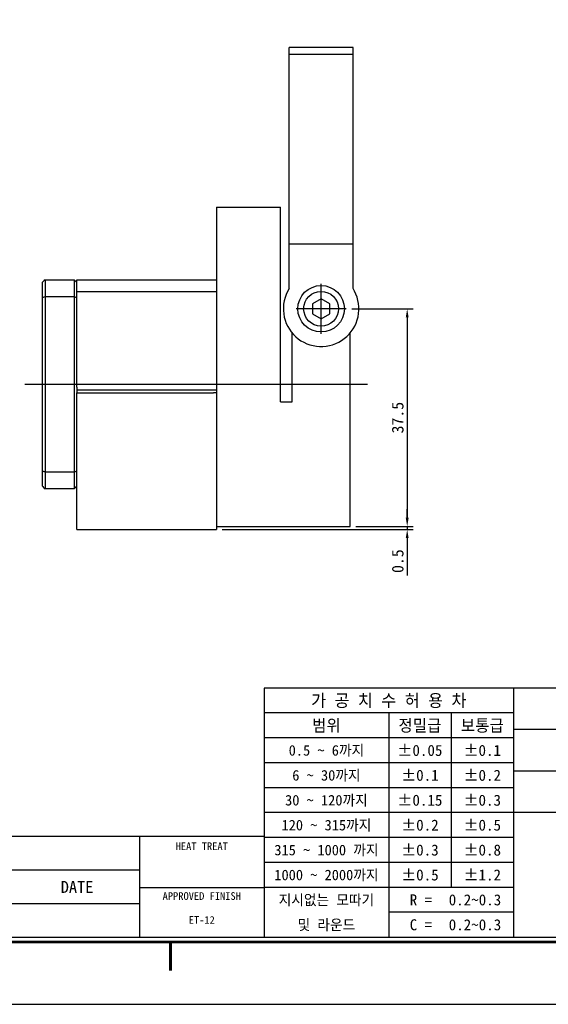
# Model space of a CAD drawing. Header units: millimetres. Extents: x 6885 to 7375, y -821 to -475.
# Tile 2 of 3: x 7107 to 7198, y -821 to -652. Entities that reach past the tile are written whole.
import ezdxf
from ezdxf.enums import TextEntityAlignment as Align

# ---------------------------------------------------------------- set-up
doc = ezdxf.new("R2010")
doc.units = ezdxf.units.MM
doc.header["$LTSCALE"] = 5
doc.linetypes.add('CENTER2', pattern=[28.575000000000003, 19.05, -3.175, 3.175, -3.175])
for name, color, linetype in [('OUTLINE', 7, 'Continuous'), ('가는실선', 1, 'Continuous'), ('외형선', 3, 'Continuous'), ('중심선', 1, 'CENTER2')]:
    doc.layers.add(name, color=color, linetype=linetype)
doc.styles.add('H', font='txt')
doc.dimstyles.new('1', dxfattribs={"dimtxt": 2, "dimasz": 1.5, "dimexe": 1, "dimexo": 1, "dimgap": 0.6, "dimtad": 1, "dimdec": 3, "dimdsep": 46, "dimtxsty": 'H', "dimcen": 2.5, "dimclrd": 1, "dimclre": 1, "dimclrt": 3, "dimazin": 2, "dimtfac": 1, "dimtdec": 3, "dimtmove": 0, "dimatfit": 3, "dimfxl": 1, "dimtzin": 0, "dimarcsym": 0})

# ---------------------------------------------------------------- blocks, each defined once
blk = doc.blocks.new('*D90')
at = {"layer": 'Defpoints', "color": 0}
for p in [(7163.43685935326, -738.8011361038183), (7140.43685935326, -739.3011361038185), (7173.251624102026, -739.3011361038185)]:
    blk.add_point(p, dxfattribs=at)
at = {"layer": '외형선', "color": 1, "lineweight": -2}
for p, q in [((7173.251624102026, -737.3011361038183), (7173.251624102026, -735.8011361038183)), ((7164.43685935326, -738.8011361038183), (7174.251624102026, -738.8011361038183)), ((7173.251624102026, -738.8011361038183), (7173.251624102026, -739.3011361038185)), ((7141.43685935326, -739.3011361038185), (7174.251624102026, -739.3011361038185)), ((7173.251624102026, -740.8011361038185), (7173.251624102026, -747.2108564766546))]:
    blk.add_line(p, q, dxfattribs=at)
at = {"layer": '외형선', "color": 1}
for points in [[(7173.001624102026, -737.3011361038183), (7173.501624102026, -737.3011361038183), (7173.251624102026, -738.8011361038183)], [(7173.501624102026, -740.8011361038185), (7173.001624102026, -740.8011361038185), (7173.251624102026, -739.3011361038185)]]:
    blk.add_solid(points, dxfattribs=at)
at = {"layer": '외형선', "color": 3, "insert": (7171.626324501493, -744.7559962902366), "char_height": 2, "attachment_point": 5, "rotation": 90, "style": 'H'}
blk.add_mtext('0.5', dxfattribs=at)
blk = doc.blocks.new('*D91')
at = {"layer": 'Defpoints', "color": 0}
for p in [(7162.73685935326, -701.3011361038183), (7163.43685935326, -738.8011361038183), (7173.251624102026, -738.8011361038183)]:
    blk.add_point(p, dxfattribs=at)
at = {"layer": '외형선', "color": 1, "lineweight": -2}
for p, q in [((7163.73685935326, -701.3011361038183), (7174.251624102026, -701.3011361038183)), ((7173.251624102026, -702.8011361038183), (7173.251624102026, -737.3011361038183)), ((7164.43685935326, -738.8011361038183), (7174.251624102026, -738.8011361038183))]:
    blk.add_line(p, q, dxfattribs=at)
at = {"layer": '외형선', "color": 1}
for points in [[(7173.501624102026, -702.8011361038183), (7173.001624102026, -702.8011361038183), (7173.251624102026, -701.3011361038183)], [(7173.001624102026, -737.3011361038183), (7173.501624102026, -737.3011361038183), (7173.251624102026, -738.8011361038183)]]:
    blk.add_solid(points, dxfattribs=at)
at = {"layer": '외형선', "color": 3, "insert": (7171.624992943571, -720.0511361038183), "char_height": 2, "attachment_point": 5, "rotation": 90, "style": 'H'}
blk.add_mtext('37.5', dxfattribs=at)
blk = doc.blocks.new('A4도각')
at = {"layer": '가는실선'}
for p, q in [((186, 33), (186, 7)), ((186, 30.39999999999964), (160, 30.39999999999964)), ((173, 30.39999999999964), (173, 7)), ((179.5, 30.39999999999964), (179.5, 12.19999999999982)), ((186, 27.80000000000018), (160, 27.80000000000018)), ((231, 28.66666666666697), (186, 28.66666666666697)), ((186, 25.19999999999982), (160, 25.19999999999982)), ((231, 24.33333333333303), (186, 24.33333333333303)), ((186, 22.60000000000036), (160, 22.60000000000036)), ((186, 20), (160, 20)), ((290, 20), (186, 20)), ((186, 17.39999999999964), (160, 17.39999999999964)), ((186, 14.80000000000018), (160, 14.80000000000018)), ((147, 14), (62, 14)), ((147, 12.19999999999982), (160, 12.19999999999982)), ((186, 12.19999999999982), (160, 12.19999999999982)), ((186, 9.600000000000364), (173, 9.600000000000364))]:
    blk.add_line(p, q, dxfattribs=at)
at = {"layer": '외형선'}
for p, q in [((290, 33), (160, 33)), ((160, 33), (160, 7)), ((160, 17.5), (62, 17.5)), ((147, 17.5), (147, 7)), ((147, 10.5), (62, 10.5))]:
    blk.add_line(p, q, dxfattribs=at)
at = {"layer": '외형선', "color": 0}
blk.add_lwpolyline([(297, 210), (0, 210), (0, 0), (297, 0)], close=True, dxfattribs=at)
at = {"layer": '외형선', "const_width": 0.25}
blk.add_lwpolyline([(290.5, 6.5), (290.5, 203.5), (10, 203.5), (10, 6.5)], close=True, dxfattribs=at)
at = {"layer": '외형선'}
blk.add_lwpolyline([(290, 7), (290, 203), (10.5, 203), (10.5, 7)], close=True, dxfattribs=at)
at = {"layer": '외형선', "const_width": 0.3}
blk.add_lwpolyline([(150.25, 6.5), (150.25, 3.5)], dxfattribs=at)
at = {"color": 3}
for s, height, p in [('가 공 치 수 허 용 차', 1.3, (173, 31.69999999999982)), ('범위', 1.25, (166.5, 29.10000000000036)), ('정밀급', 1.25, (176.25, 29.10000000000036)), ('보통급', 1.25, (182.75, 29.10000000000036)), ('0.5 ~ 6까지', 1.1, (166.5, 26.5)), ('%%P0.05', 1.15, (176.25, 26.5)), ('%%P0.1', 1.15, (182.75, 26.5)), ('6 ~ 30까지', 1.1, (166.5, 23.89999999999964)), ('%%P0.1', 1.15, (176.25, 23.89999999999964)), ('%%P0.2', 1.15, (182.75, 23.89999999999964)), ('30 ~ 120까지', 1.1, (166.5, 21.30000000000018)), ('%%P0.15', 1.15, (176.25, 21.30000000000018)), ('%%P0.3', 1.15, (182.75, 21.30000000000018)), ('120 ~ 315까지', 1.1, (166.5, 18.69999999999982)), ('%%P0.2', 1.15, (176.25, 18.69999999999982)), ('%%P0.5', 1.15, (182.75, 18.69999999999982)), ('HEAT TREAT', 0.8, (153.5, 16.5)), ('315 ~ 1000 까지', 1.1, (166.5, 16.10000000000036)), ('%%P0.3', 1.15, (176.25, 16.10000000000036)), ('%%P0.8', 1.15, (182.75, 16.10000000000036)), ('1000 ~ 2000까지', 1.1, (166.5, 13.5)), ('%%P0.5', 1.15, (176.25, 13.5)), ('%%P1.2', 1.15, (182.75, 13.5)), ('DATE', 1.25, (140.5, 12.25)), ('APPROVED FINISH', 0.8, (153.5, 11.30000000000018)), ('지시없는 모따기', 1.1, (166.5, 10.89999999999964)), ('R = ', 1.15, (176.75, 10.89999999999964)), ('및 라운드', 1.1, (166.5, 8.300000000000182)), ('C = ', 1.15, (176.75, 8.300000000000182))]:
    blk.add_text(s, height=height, dxfattribs=at).set_placement(p, align=Align.MIDDLE_CENTER)
for tag, height, p in [('REASONOFREVISIONS', 1.25, (88.5, 15.75)), ('REVISIONER', 1.25, (114.5, 15.75)), ('CHECKER', 1.25, (127.5, 15.75)), ('REVISIONDATE', 1.25, (140.5, 15.75)), ('HEATTREAT', 0.8, (153.5, 14)), ('SCALE', 1.5, (257.25, 10.25)), ('DATE', 1.5, (281.75, 10.25)), ('APRROVEDFINISH', 0.8, (153.5, 8.800000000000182))]:
    blk.add_attdef(tag, text='', height=height, dxfattribs=at).set_placement(p, align=Align.MIDDLE_CENTER)
for tag, p in [('필렛', (179.25, 10.89999999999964)), ('모따기', (179.25, 8.300000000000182))]:
    blk.add_attdef(tag, text='', height=1.15, dxfattribs=at).set_placement(p, align=Align.MIDDLE_LEFT)
at = {"layer": '외형선'}
for tag, height, p in [('APPROVED', 1.5, (219.75, 30.83333333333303)), ('도면타이틀', 5, (265.5, 26.5)), ('CHECKED', 1.5, (219.75, 26.5)), ('DRAWED', 1.5, (219.75, 22.16666666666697)), ('도면번호', 2.5, (270.25, 16.75)), ('도면SIZE', 2, (237.7612911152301, 11.44390227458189))]:
    blk.add_attdef(tag, text='', height=height, dxfattribs=at).set_placement(p, align=Align.MIDDLE_CENTER)

msp = doc.modelspace()

# ---------------------------------------------------------------- linework, layer by layer
at = {"layer": 'OUTLINE'}
for p, q in [((7140.43685935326, -696.3011346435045), (7140.43685935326, -698.508242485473)), ((7140.43685935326, -714.8011367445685), (7140.43685935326, -715.8011369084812)), ((7140.43685935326, -715.8011369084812), (7139.936859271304, -715.8011369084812))]:
    msp.add_line(p, q, dxfattribs=at)
at = {"layer": '외형선'}
for p, q in [((7163.93685935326, -656.3011361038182), (7152.93685935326, -656.3011361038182)), ((7152.93685935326, -697.8370344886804), (7152.93685935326, -656.3011361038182)), ((7163.93685935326, -657.501136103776), (7152.93685935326, -657.501136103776)), ((7163.93685935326, -697.8370344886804), (7163.93685935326, -656.3011361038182)), ((7140.43685935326, -683.8011361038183), (7140.43685935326, -739.3011361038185)), ((7140.43685935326, -683.8011361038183), (7151.43685935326, -683.8011361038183)), ((7151.43685935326, -717.3011361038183), (7151.43685935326, -683.8011361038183)), ((7163.93685935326, -690.2011361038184), (7152.93685935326, -690.2011361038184)), ((7110.936859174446, -696.3011346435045), (7110.936859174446, -699.1931929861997)), ((7110.936859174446, -696.3011346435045), (7115.936859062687, -696.3011346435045)), ((7115.936859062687, -696.3011346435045), (7115.936859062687, -699.1931929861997)), ((7116.436859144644, -696.3011346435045), (7140.43685935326, -696.3011346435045)), ((7116.436859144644, -698.508242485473), (7116.436859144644, -696.3011346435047)), ((7110.436860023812, -696.8011356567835), (7110.436859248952, -731.8011361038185)), ((7116.436859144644, -698.30113497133), (7140.43685935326, -698.30113497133)), ((7110.936859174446, -699.1931929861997), (7110.936859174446, -729.4090812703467)), ((7110.936859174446, -699.1931929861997), (7115.936859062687, -699.1931929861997)), ((7115.936859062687, -699.1931929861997), (7115.936859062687, -729.4090812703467)), ((7116.436859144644, -714.8011367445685), (7116.436859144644, -698.508242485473)), ((7116.436859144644, -714.8011367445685), (7116.436859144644, -699.3763245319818)), ((7158.43685935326, -699.5690852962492), (7156.93685935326, -700.4351107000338)), ((7159.93685935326, -700.4351107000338), (7158.43685935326, -699.5690852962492)), ((7156.93685935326, -700.4351107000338), (7156.93685935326, -702.1671615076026)), ((7159.93685935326, -702.1671615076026), (7159.93685935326, -700.4351107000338)), ((7156.93685935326, -702.1671615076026), (7158.43685935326, -703.0331869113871)), ((7158.43685935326, -703.0331869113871), (7159.93685935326, -702.1671615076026)), ((7153.43685935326, -717.3011361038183), (7153.43685935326, -705.4453982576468)), ((7163.43685935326, -738.8011361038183), (7163.43685935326, -705.4447639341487)), ((7116.436859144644, -714.8011367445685), (7116.436859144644, -715.8011369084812)), ((7140.43685935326, -715.3011358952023), (7116.436859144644, -715.3011358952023)), ((7116.436859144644, -715.8011369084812), (7116.9368592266, -715.8011369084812)), ((7116.436859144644, -739.3011361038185), (7116.436859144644, -715.8011369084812)), ((7116.9368592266, -715.8011369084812), (7139.936859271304, -715.8011369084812)), ((7151.43685935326, -717.3011361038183), (7153.43685935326, -717.3011361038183)), ((7110.936859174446, -729.4090812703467), (7110.936859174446, -732.3011358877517)), ((7110.936859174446, -729.4090812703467), (7115.936859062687, -729.4090812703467)), ((7115.936859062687, -729.4090812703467), (7115.936859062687, -732.3011358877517)), ((7115.936859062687, -732.3011358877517), (7110.936859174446, -732.3011358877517)), ((7140.43685935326, -738.8011361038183), (7163.43685935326, -738.8011361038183)), ((7116.436859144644, -739.3011361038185), (7140.43685935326, -739.3011361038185))]:
    msp.add_line(p, q, dxfattribs=at)
msp.add_lwpolyline([(7152.93685935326, -697.8370344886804), (7152.655872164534, -698.329573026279), (7152.418881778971, -698.8447269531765), (7152.227691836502, -699.3785756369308), (7152.083757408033, -699.9270561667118), (7151.988173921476, -700.4859942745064), (7151.941668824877, -701.0511361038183), (7151.944596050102, -701.6181805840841), (7151.9969333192, -702.1828121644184), (7152.098282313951, -702.740733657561), (7152.247871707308, -703.2876989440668), (7152.444563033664, -703.8195452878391), (7152.68685935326, -704.3322250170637), (7152.972916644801, -704.8218363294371), (7153.300557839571, -705.2846529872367), (7153.667289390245, -705.7171526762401), (7154.070320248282, -706.1160438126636), (7154.506583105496, -706.4782905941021), (7154.972757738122, -706.8011361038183), (7155.465296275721, -707.0821232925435), (7155.980450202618, -707.3191136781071), (7156.514298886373, -707.5103036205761), (7157.062779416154, -707.6542380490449), (7157.621717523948, -707.7498215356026), (7158.18685935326, -707.7963266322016), (7158.753903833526, -707.7933994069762), (7159.31853541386, -707.7410621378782), (7159.876456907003, -707.6397131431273), (7160.423422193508, -707.4901237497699), (7160.955268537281, -707.293432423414), (7161.467948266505, -707.0511361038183), (7161.957559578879, -706.7650788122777), (7162.420376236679, -706.4374376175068), (7162.852875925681, -706.0707060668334), (7163.251767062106, -705.6676752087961), (7163.614013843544, -705.2314123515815), (7163.93685935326, -704.765237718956), (7164.217846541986, -704.2726991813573), (7164.454836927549, -703.7575452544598), (7164.646026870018, -703.2236965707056), (7164.789961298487, -702.6752160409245), (7164.885544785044, -702.1162779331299), (7164.932049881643, -701.5511361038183), (7164.929122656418, -700.9840916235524), (7164.87678538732, -700.419460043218), (7164.775436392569, -699.8615385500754), (7164.625846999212, -699.3145732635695), (7164.429155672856, -698.7827269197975), (7164.18685935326, -698.2700471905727), (7163.93685935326, -697.8370344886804)], dxfattribs=at)
for radius in [4.000000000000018, 3.000000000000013]:
    msp.add_circle((7158.43685935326, -701.3011361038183), radius, dxfattribs=at)
for points in [[(7110.936859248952, -696.3011361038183), (7110.770129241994, -696.4678661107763), (7110.603461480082, -696.6345338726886), (7110.436859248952, -696.8011361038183)], [(7115.936859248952, -696.3011361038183), (7116.103589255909, -696.4678661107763), (7116.270257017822, -696.6345338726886), (7116.436859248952, -696.8011361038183)], [(7110.436859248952, -699.376324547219), (7110.603461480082, -699.3149293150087), (7110.770129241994, -699.2538887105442), (7110.936859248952, -699.1931911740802)], [(7115.936859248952, -699.1931911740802), (7116.103589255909, -699.2538887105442), (7116.270257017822, -699.3149293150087), (7116.436859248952, -699.376324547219)], [(7110.936859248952, -729.4090810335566), (7110.770129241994, -729.3483834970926), (7110.603461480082, -729.2873428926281), (7110.436859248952, -729.2259476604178)], [(7115.936859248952, -729.4090810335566), (7116.103589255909, -729.3483834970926), (7116.270257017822, -729.2873428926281), (7116.436859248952, -729.2259476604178)], [(7110.436859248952, -731.8011361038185), (7110.603461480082, -731.9677383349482), (7110.770129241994, -732.1344060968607), (7110.936859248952, -732.3011361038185)], [(7116.436859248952, -731.8011361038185), (7116.270257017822, -731.9677383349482), (7116.103589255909, -732.1344060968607), (7115.936859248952, -732.3011361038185)]]:
    msp.add_open_spline(points, degree=3, dxfattribs=at)
at = {"layer": '중심선'}
for p, q in [((7158.43685935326, -705.601136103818), (7158.43685935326, -697.0011361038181)), ((7162.73685935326, -701.3011361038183), (7154.13685935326, -701.3011361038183)), ((7107.436859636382, -714.3011361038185), (7166.43685935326, -714.3011361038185))]:
    msp.add_line(p, q, dxfattribs=at)

# ---------------------------------------------------------------- block references
ref = msp.add_blockref('A4도각', (6884.627593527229, -821.0655051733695), dxfattribs=dict(xscale=1.65, yscale=1.65, zscale=1.65))
ref.add_attrib('APRROVEDFINISH', 'ET-12', dxfattribs={"color": 3, "height": 1.32}).set_placement((7137.902593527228, -806.5455051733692), align=Align.MIDDLE_CENTER)
ref.add_attrib('필렛', '0.2~0.3', dxfattribs={"color": 3, "height": 1.8975}).set_placement((7180.390093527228, -803.0805051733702), align=Align.MIDDLE_LEFT)
ref.add_attrib('모따기', '0.2~0.3', dxfattribs={"color": 3, "height": 1.8975}).set_placement((7180.390093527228, -807.3705051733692), align=Align.MIDDLE_LEFT)

# ---------------------------------------------------------------- dimensions: what is measured, and where the dimension line sits
at = {"layer": '외형선'}
for base, p1, p2, picture, middle in [((7173.251624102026, -738.8011361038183), (7162.73685935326, -701.3011361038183), (7163.43685935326, -738.8011361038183), '*D91', (7171.624992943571, -720.0511361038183)), ((7173.251624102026, -739.3011361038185), (7163.43685935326, -738.8011361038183), (7140.43685935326, -739.3011361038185), '*D90', (7171.626324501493, -744.7559962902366))]:
    dim = msp.add_linear_dim(base=base, p1=p1, p2=p2, angle=90, dimstyle='1', dxfattribs=at)
    dim.commit()
    dim.dimension.update_dxf_attribs({"geometry": picture, "text_midpoint": middle})

doc.saveas('drawing.dxf')
